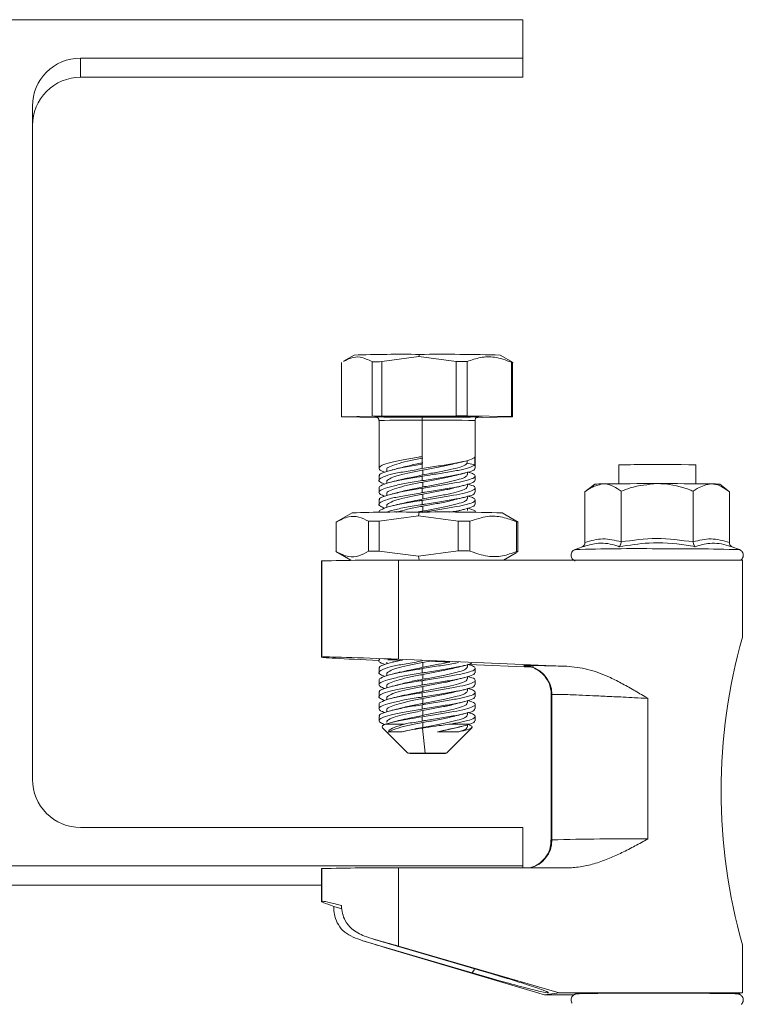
# Model space of a CAD drawing. Header units: millimetres. Extents: x -179 to 553, y -1624 to -101.
# Tile 7 of 8: x -97 to -22, y -203 to -101. Entities that reach past the tile are written whole.
import ezdxf

# ---------------------------------------------------------------- set-up
doc = ezdxf.new("R2010")
doc.units = ezdxf.units.MM

msp = doc.modelspace()

# ---------------------------------------------------------------- linework, layer by layer
at = {"color": 7, "linetype": 'Continuous', "lineweight": 15}
for p, q in [((-154.56, -100.57), (-44.56, -100.57)), ((-44.56, -100.57), (-44.56, -104.57)), ((-44.56, -104.57), (-90.56, -104.57)), ((-44.56, -106.56), (-44.56, -104.57)), ((-44.56, -106.56), (-90.56, -106.56)), ((-95.56, -109.57), (-95.56, -179.57)), ((-62.12, -135.45), (-63.22, -136.09)), ((-60.25, -141.78), (-60.25, -136.13)), ((-59.24, -136.13), (-55.37, -135.6)), ((-59.24, -136.13), (-59.24, -141.78)), ((-55.37, -135.6), (-51.49, -136.12)), ((-51.49, -141.77), (-51.49, -136.12)), ((-50.35, -136.12), (-50.35, -141.77)), ((-45.59, -136.22), (-46.93, -135.45)), ((-63.42, -136.21), (-63.42, -141.86)), ((-45.76, -141.84), (-45.76, -136.19)), ((-45.63, -136.2), (-45.63, -141.85)), ((-63.42, -141.86), (-60.25, -141.78)), ((-59.77, -141.92), (-63.29, -141.87)), ((-59.52, -142.25), (-59.52, -147.21)), ((-59.24, -141.78), (-51.49, -141.77)), ((-50.35, -141.77), (-45.76, -141.84)), ((-49.52, -147.21), (-49.52, -142.25)), ((-45.63, -141.85), (-48.8, -141.92)), ((-55.05, -146), (-55.05, -146.8)), ((-50.35, -146.7), (-50.35, -146.39)), ((-49.55, -146.05), (-49.55, -146.85)), ((-58.72, -147.36), (-58.72, -147.55)), ((-49.55, -146.85), (-50.35, -146.7)), ((-34.6, -146.87), (-34.6, -148.82)), ((-26.6, -148.82), (-26.6, -146.87)), ((-59.52, -148.01), (-59.52, -148.47)), ((-50.32, -147.86), (-50.32, -147.63)), ((-49.52, -148.47), (-49.52, -148.01)), ((-59.52, -149.27), (-59.52, -149.71)), ((-58.72, -148.62), (-58.72, -148.8)), ((-50.32, -149.12), (-50.32, -148.89)), ((-49.52, -149.71), (-49.52, -149.27)), ((-37.1, -148.87), (-38.11, -149.67)), ((-23.1, -149.67), (-24.1, -148.87)), ((-58.72, -149.86), (-58.72, -150.05)), ((-50.32, -150.36), (-50.32, -150.15)), ((-38.11, -154.93), (-38.11, -149.67)), ((-34.36, -154.87), (-34.36, -149.61)), ((-26.85, -154.87), (-26.85, -149.61)), ((-23.1, -154.93), (-23.1, -149.67)), ((-59.52, -150.51), (-59.52, -150.97)), ((-58.72, -151.12), (-58.72, -151.3)), ((-50.32, -151.62), (-50.32, -151.39)), ((-49.52, -150.97), (-49.52, -150.51)), ((-62.32, -151.85), (-63.77, -152.69)), ((-59.52, -151.77), (-59.52, -151.79)), ((-55.42, -152.17), (-59.52, -152.72)), ((-51.31, -152.72), (-55.42, -152.17)), ((-49.52, -151.79), (-49.52, -151.77)), ((-45.04, -152.82), (-46.73, -151.85)), ((-63.97, -152.81), (-63.97, -155.9)), ((-60.61, -155.83), (-60.61, -152.73)), ((-59.52, -152.72), (-59.52, -155.82)), ((-51.31, -155.81), (-51.31, -152.72)), ((-50.08, -152.72), (-50.08, -155.82)), ((-45.22, -155.88), (-45.22, -152.79)), ((-45.08, -152.8), (-45.08, -155.9)), ((-38.38, -155.39), (-39.14, -155.67)), ((-38.37, -155.4), (-38.5, -155.43)), ((-22.06, -155.67), (-22.83, -155.39)), ((-64.01, -155.88), (-62.44, -156.78)), ((-55.42, -156.36), (-59.52, -155.82)), ((-51.31, -155.81), (-55.42, -156.36)), ((-46.58, -156.77), (-45.28, -156.02)), ((-45.29, -155.99), (-45.08, -155.9)), ((-65.5, -156.84), (-65.52, -156.85)), ((-65.52, -156.85), (-65.52, -166.85)), ((-65.5, -156.84), (-65.48, -156.84)), ((-57.5, -156.77), (-21.74, -156.77)), ((-21.74, -156.77), (-21.74, -164.77)), ((-65.5, -166.84), (-65.48, -166.84)), ((-59.52, -167.1), (-59.52, -167.21)), ((-58.72, -167.36), (-58.72, -167.55)), ((-39.75, -167.81), (-57.5, -167.07)), ((-54.97, -167.41), (-54.23, -167.26)), ((-50.32, -167.86), (-50.32, -167.65)), ((-43.61, -167.9), (-50.22, -167.61)), ((-59.52, -168.01), (-59.52, -168.47)), ((-58.72, -168.62), (-58.72, -168.8)), ((-50.32, -169.12), (-50.32, -168.89)), ((-49.52, -168.47), (-49.52, -168.01)), ((-59.52, -169.27), (-59.52, -169.71)), ((-58.72, -169.86), (-58.72, -170.05)), ((-49.52, -169.71), (-49.52, -169.27)), ((-59.52, -170.51), (-59.52, -170.97)), ((-50.32, -170.36), (-50.32, -170.16)), ((-49.52, -170.97), (-49.52, -170.51)), ((-41.62, -170.75), (-41.62, -185.87)), ((-59.52, -171.77), (-59.52, -172.21)), ((-58.72, -171.12), (-58.72, -171.3)), ((-50.32, -171.62), (-50.32, -171.39)), ((-49.52, -172.21), (-49.52, -171.77)), ((-59.52, -173.01), (-59.52, -173.47)), ((-58.72, -172.36), (-58.72, -172.55)), ((-50.32, -172.86), (-50.32, -172.65)), ((-49.52, -173.47), (-49.52, -173.01)), ((-50.32, -174.12), (-50.32, -173.88)), ((-59.16, -174.22), (-56.52, -176.85)), ((-52.52, -176.85), (-49.88, -174.21)), ((-90.56, -184.57), (-44.56, -184.57)), ((-44.56, -184.57), (-44.56, -188.57)), ((-41.62, -185.87), (-41.59, -185.86)), ((-44.56, -188.57), (-154.56, -188.57)), ((-65.5, -188.84), (-65.52, -188.85)), ((-65.52, -188.85), (-65.52, -192.25)), ((-65.5, -188.84), (-65.48, -188.84)), ((-57.5, -188.77), (-39.89, -188.77)), ((-44.56, -188.77), (-44.56, -188.57)), ((-65.52, -190.56), (-154.56, -190.56)), ((-65.48, -192.24), (-65.5, -192.24)), ((-64.24, -192.77), (-63.39, -193.02)), ((-61.21, -196.35), (-49.83, -199.69)), ((-60.16, -196.15), (-48.62, -199.54)), ((-42.33, -201.95), (-58.82, -197.07)), ((-40.8, -201.77), (-57.5, -196.91)), ((-21.74, -196.77), (-21.74, -201.77)), ((-40.8, -201.77), (-42.33, -201.95)), ((-39.25, -201.96), (-42.33, -201.95)), ((-21.74, -201.77), (-40.8, -201.77)), ((-22.44, -201.85), (-21.74, -201.77))]:
    msp.add_line(p, q, dxfattribs=at)
at = {"color": 7, "linetype": 'Continuous', "lineweight": 0}
for p, q in [((-90.56, -104.57), (-90.56, -106.56)), ((-55.37, -135.6), (-55.32, -135.38)), ((-55.05, -142.2), (-55.05, -146)), ((-55.05, -147.25), (-55.05, -146.8)), ((-54.97, -147.91), (-54.97, -147.41)), ((-55.05, -148.5), (-55.05, -148.05)), ((-55.05, -149.75), (-55.05, -149.3)), ((-54.97, -148.66), (-54.97, -149.16)), ((-54.97, -150.41), (-54.97, -149.91)), ((-55.05, -150.55), (-55.05, -151)), ((-54.97, -151.16), (-54.97, -151.66)), ((-55.34, -151.77), (-55.42, -152.17)), ((-55.35, -156.77), (-55.42, -156.36)), ((-65.5, -166.84), (-65.5, -156.84)), ((-65.48, -156.84), (-65.48, -166.84)), ((-57.5, -167.07), (-57.5, -156.77)), ((-55.05, -167.25), (-55.05, -167.22)), ((-54.97, -167.91), (-54.97, -167.41)), ((-44.45, -167.74), (-44.41, -167.74)), ((-55.05, -168.05), (-55.05, -168.5)), ((-54.97, -168.66), (-54.97, -169.16)), ((-55.05, -169.75), (-55.05, -169.3)), ((-54.97, -170.41), (-54.97, -169.91)), ((-55.05, -170.55), (-55.05, -171)), ((-41.55, -170.74), (-41.59, -170.74)), ((-41.59, -185.86), (-41.59, -170.74)), ((-41.55, -170.74), (-41.55, -185.86)), ((-55.05, -172.25), (-55.05, -171.8)), ((-54.97, -171.16), (-54.97, -171.66)), ((-31.58, -185.77), (-31.58, -171.14)), ((-54.97, -172.91), (-54.97, -172.41)), ((-55.05, -173.05), (-55.05, -173.5)), ((-54.97, -173.66), (-54.97, -174.16)), ((-54.73, -176.83), (-55.01, -174.23)), ((-41.55, -185.86), (-41.59, -185.86)), ((-65.5, -192.24), (-65.5, -188.84)), ((-65.48, -188.84), (-65.48, -192.24)), ((-57.5, -196.91), (-57.5, -188.77)), ((-48.61, -199.54), (-59.99, -196.2)), ((-48.62, -199.54), (-48.61, -199.54))]:
    msp.add_line(p, q, dxfattribs=at)
at = {"color": 7, "linetype": 'Continuous', "lineweight": 15, "flags": 128}
for points in [[(-50.35, -136.12), (-50.49, -136.12), (-50.63, -136.12), (-50.77, -136.12), (-50.91, -136.12), (-51.05, -136.12), (-51.2, -136.12), (-51.34, -136.12), (-51.49, -136.12)], [(-60.25, -141.78), (-60.13, -141.78), (-60.01, -141.78), (-59.89, -141.78), (-59.76, -141.78), (-59.63, -141.78), (-59.51, -141.78), (-59.38, -141.78), (-59.24, -141.78)], [(-51.49, -141.77), (-51.34, -141.77), (-51.2, -141.77), (-51.05, -141.77), (-50.91, -141.77), (-50.77, -141.77), (-50.63, -141.77), (-50.49, -141.77), (-50.35, -141.77)], [(-26.6, -146.87), (-26.6, -146.87), (-26.78, -146.86), (-27.3, -146.85), (-28.11, -146.84)], [(-60.61, -152.73), (-60.48, -152.73), (-60.35, -152.73), (-60.22, -152.73), (-60.08, -152.73), (-59.95, -152.73), (-59.81, -152.73), (-59.67, -152.72), (-59.52, -152.72)], [(-51.31, -152.72), (-51.15, -152.72), (-51, -152.72), (-50.84, -152.72), (-50.69, -152.72), (-50.53, -152.72), (-50.38, -152.72), (-50.23, -152.72), (-50.08, -152.72)], [(-51.31, -155.81), (-51.15, -155.81), (-51, -155.81), (-50.84, -155.81), (-50.69, -155.81), (-50.53, -155.81), (-50.38, -155.81), (-50.23, -155.81), (-50.08, -155.82)], [(-54.31, -176.87), (-55.09, -176.87), (-55.78, -176.87), (-56.28, -176.86), (-56.51, -176.85), (-56.44, -176.84), (-56.08, -176.84), (-55.48, -176.83), (-54.73, -176.83)], [(-54.73, -176.83), (-53.96, -176.83), (-53.27, -176.83), (-52.77, -176.84), (-52.53, -176.85), (-52.61, -176.86), (-52.97, -176.86), (-53.57, -176.87), (-54.31, -176.87)]]:
    msp.add_lwpolyline(points, dxfattribs=at)
at = {"color": 7, "linetype": 'Continuous', "lineweight": 15}
for centre, radius, start, end in [((-90.56, -109.57), 5, 89.9988, 179.9984), ((-90.56, -111.56), 5, 89.9981, 179.999), ((-57.3, -266.16), 130.8, 89.1339, 92.1127), ((-56.15, -633.62), 497.5, 90.3559, 90.4718), ((-52.95, -342.99), 207.63, 88.3365, 90.6543), ((-45.79, -137.16), 0.969, 80.7253, 88.514), ((-63.26, -140.9), 0.971, 260.76, 268.5309), ((-52.2, 262.17), 404.1, 270.3974, 270.4822), ((-45.79, -142.8), 0.969, 80.7253, 88.514), ((-30.55, -315.64), 168.82, 89.1733, 91.3769), ((-36.32, -158.35), 9.51, 89.4558, 94.6993), ((-31.22, -531.77), 382.96, 89.9085, 90.7505), ((-29.99, -531.5), 382.69, 89.2492, 90.0921), ((-24.88, -158.36), 9.52, 85.304, 90.5517), ((-57.37, -286.15), 134.39, 89.1353, 92.1107), ((-52.91, -365.09), 213.33, 88.338, 90.6533), ((-45.24, -153.78), 0.995, 80.5161, 88.7254), ((-32.82, -370.6), 215.03, 89.4095, 91.6832), ((-28.36, -364.99), 209.41, 88.2764, 90.6139), ((-56.51, -644.57), 488.76, 90.353, 90.4807), ((-45.25, -156.91), 1.03, 80.6445, 88.597), ((-59.29, -396.71), 239.94, 89.5739, 91.478), ((-56.15, -351.69), 177.88, 90.231, 90.874), ((-52.73, -335.28), 161.47, 89.0693, 89.757), ((-56.88, -239.2), 64.59, 90.2226, 91.5098), ((-53.86, -408.69), 234.08, 89.3552, 89.8946), ((-90.56, -179.57), 5, 180.0012, 270.0016), ((-59.29, -429.03), 240.27, 89.5751, 91.4767), ((-29.61, -654.79), 453, 89.2047, 90.1254)]:
    msp.add_arc(centre, radius, start, end, dxfattribs=at)
at = {"color": 7, "linetype": 'Continuous', "lineweight": 0}
for centre, radius, start, end in [((-56.28, -234.19), 91.99, 89.2356, 92.0224), ((-56.07, -142.1), 1.02, 354.4842, 17.4126), ((-53.54, -281.94), 139.74, 88.3547, 90.6207), ((-44.58, -170.74), 3, 359.9208, 87.4621), ((-44.55, -170.73), 3, 359.9208, 87.4621), ((-44.58, -185.87), 3, 284.488, 0.0643), ((-44.54, -185.86), 3, 284.1254, 0.0641), ((-33.81, -485.59), 299.84, 89.5736, 91.4783), ((-50.92, -198.81), 1.4, 321.211, 341.5905)]:
    msp.add_arc(centre, radius, start, end, dxfattribs=at)
at = {"color": 7, "linetype": 'Continuous', "lineweight": 15}
for centre, major_axis, ratio, start_param, end_param in [((35.53, -180.77), (59.48, 0), 0.996654, 2.868306, 3.141593), ((-57.52, -167.18), (8, -0.33), 0.013315, 3.060929, 4.460291), ((-57.5, -167.18), (8, -0.33), 0.013315, 1.571349, 3.060929), ((-54.52, -167.31), (4.25, -0.18), 0.013315, 2.380445, 2.871308), ((-54.52, -167.31), (4.25, -0.18), 0.013315, 0.979443, 1.490133), ((35.53, -180.77), (59.48, 0), 0.996654, 3.141593, 3.414879), ((-57.52, -194.58), (8, -2.33), 0.030997, 3.069396, 3.724714), ((-57.5, -194.57), (8, -2.33), 0.030997, 2.414078, 3.069396), ((-57.52, -197.18), (8, -2.33), 0.030997, 4.242383, 4.558976), ((-57.5, -197.18), (8, -2.33), 0.030997, 1.579816, 1.896409)]:
    msp.add_ellipse(centre, major_axis=major_axis, ratio=ratio, start_param=start_param, end_param=end_param, dxfattribs=at)
for points, knots in [([(-63.21, -136.11), (-62.96, -135.97), (-62.39, -135.66), (-61.38, -135.58), (-60.66, -135.94), (-60.25, -136.13)], [0, 0, 0, 0, 0.2544065, 0.5865927, 1, 1, 1, 1]), ([(-50.35, -136.12), (-49.89, -135.96), (-48.96, -135.63), (-47.4, -135.59), (-46.35, -135.97), (-45.76, -136.19)], [0, 0, 0, 0, 0.303273, 0.613688, 1, 1, 1, 1]), ([(-59.76, -141.87), (-59.79, -141.86), (-59.83, -141.86), (-59.77, -141.88), (-59.72, -141.91), (-59.68, -141.93), (-59.65, -141.96), (-59.62, -141.99), (-59.59, -142.03), (-59.56, -142.08), (-59.53, -142.16), (-59.53, -142.22), (-59.52, -142.25)], [0, 0, 0, 0, 0.45586, 0.62373, 0.681624, 0.725983, 0.760498, 0.789721, 0.818217, 0.848984, 0.919996, 1, 1, 1, 1]), ([(-59.76, -141.86), (-59.65, -141.87), (-59.45, -141.88), (-58.73, -141.89), (-57.94, -141.89), (-57.01, -141.9), (-55.69, -141.91), (-54.64, -141.91), (-53.96, -141.91)], [0, 0, 0, 0, 0.196768, 0.332907, 0.471935, 0.610964, 0.747103, 1, 1, 1, 1]), ([(-53.96, -141.91), (-53.29, -141.9), (-52.26, -141.9), (-51.08, -141.89), (-50.29, -141.89), (-49.7, -141.88), (-49.22, -141.87), (-49.21, -141.86), (-49.21, -141.85)], [0, 0, 0, 0, 0.259851, 0.399735, 0.542586, 0.685437, 0.82532, 1, 1, 1, 1]), ([(-49.52, -142.25), (-49.52, -142.19), (-49.52, -142.11), (-49.48, -142.01), (-49.45, -141.97), (-49.43, -141.94), (-49.41, -141.93), (-49.39, -141.91), (-49.38, -141.9), (-49.35, -141.89), (-49.32, -141.88), (-49.22, -141.85), (-49.21, -141.86), (-49.21, -141.86)], [0, 0, 0, 0, 0.288583, 0.397601, 0.437829, 0.46791, 0.480123, 0.491788, 0.504513, 0.519828, 0.562214, 0.624753, 1, 1, 1, 1]), ([(-58.93, -147.61), (-59.06, -147.57), (-59.47, -147.44), (-59.6, -147.18), (-59.28, -146.9), (-58.38, -146.63), (-57.05, -146.33), (-55.85, -146.12), (-55.17, -146.02), (-55.05, -146)], [0, 0, 0, 0, 0.078926, 0.255339, 0.432578, 0.609195, 0.785633, 0.962852, 1, 1, 1, 1]), ([(-58.7, -147.36), (-58.71, -147.35), (-58.79, -147.24), (-58.47, -147.05), (-57.75, -146.78), (-56.6, -146.48), (-55.6, -146.27), (-55.05, -146.17), (-54.97, -146.16)], [0, 0, 0, 0, 0.0236243, 0.25863, 0.4924117, 0.7259118, 0.9608955, 1, 1, 1, 1]), ([(-55.05, -147.25), (-54.48, -147.16), (-53.33, -146.97), (-51.73, -146.73), (-50.47, -146.46), (-49.76, -146.22), (-49.61, -146.09), (-49.55, -146.05)], [0, 0, 0, 0, 0.217809, 0.435646, 0.652492, 0.869987, 1, 1, 1, 1]), ([(-55.05, -147.25), (-55.61, -147.35), (-56.73, -147.54), (-58.14, -147.8), (-59.14, -148.09), (-59.59, -148.4), (-59.53, -148.63), (-59.09, -148.8), (-58.91, -148.86)], [0, 0, 0, 0, 0.176425, 0.352872, 0.528516, 0.704685, 0.88099, 1, 1, 1, 1]), ([(-55.05, -146.8), (-55.61, -146.89), (-56.72, -147.06), (-58.14, -147.37), (-59.1, -147.65), (-59.56, -147.85), (-59.48, -147.98), (-59.46, -148.01)], [0, 0, 0, 0, 0.232061, 0.464078, 0.697738, 0.930436, 1, 1, 1, 1]), ([(-58.7, -148.62), (-58.71, -148.61), (-58.78, -148.51), (-58.46, -148.3), (-57.73, -148), (-56.57, -147.74), (-55.58, -147.53), (-55.04, -147.42), (-54.97, -147.41)], [0, 0, 0, 0, 0.0286058, 0.2620803, 0.4964564, 0.7311943, 0.9646778, 1, 1, 1, 1]), ([(-57.3, -147.16), (-57.44, -147.2), (-57.72, -147.28), (-58.01, -147.35), (-58.15, -147.39)], [0, 0, 0, 0, 0.495876, 1, 1, 1, 1]), ([(-57.3, -147.17), (-57.06, -147.11), (-56.47, -146.95), (-55.6, -146.77), (-55.05, -146.67), (-54.97, -146.66)], [0, 0, 0, 0, 0.359703, 0.908651, 1, 1, 1, 1]), ([(-49.55, -146.85), (-49.67, -146.93), (-49.9, -147.09), (-50.93, -147.37), (-52.33, -147.62), (-53.79, -147.84), (-54.7, -147.99), (-55.05, -148.05)], [0, 0, 0, 0, 0.216346, 0.432652, 0.650489, 0.86743, 1, 1, 1, 1]), ([(-55.05, -148.5), (-54.48, -148.42), (-53.34, -148.24), (-51.75, -147.96), (-50.49, -147.7), (-49.66, -147.47), (-49.58, -147.3), (-49.55, -147.21)], [0, 0, 0, 0, 0.20278, 0.405521, 0.609699, 0.813036, 1, 1, 1, 1]), ([(-54.97, -147.41), (-54.48, -147.31), (-53.52, -147.12), (-52.28, -146.91), (-51.72, -146.75), (-51.5, -146.69)], [0, 0, 0, 0, 0.373277, 0.746613, 1, 1, 1, 1]), ([(-50.35, -146.7), (-50.45, -146.78), (-50.64, -146.94), (-51.51, -147.23), (-52.7, -147.48), (-53.93, -147.7), (-54.68, -147.85), (-54.97, -147.91)], [0, 0, 0, 0, 0.217191, 0.434323, 0.65346, 0.871305, 1, 1, 1, 1]), ([(-51.49, -146.7), (-51.35, -146.66), (-51.07, -146.59), (-50.79, -146.52), (-50.65, -146.48)], [0, 0, 0, 0, 0.4963504, 1, 1, 1, 1]), ([(-59.5, -149.27), (-59.51, -149.26), (-59.6, -149.16), (-59.23, -148.95), (-58.38, -148.65), (-57.03, -148.39), (-55.83, -148.18), (-55.16, -148.07), (-55.05, -148.05)], [0, 0, 0, 0, 0.022426, 0.254932, 0.48804, 0.721471, 0.953985, 1, 1, 1, 1]), ([(-57.43, -148.44), (-57.56, -148.47), (-57.83, -148.54), (-58.12, -148.61), (-58.26, -148.65)], [0, 0, 0, 0, 0.495988, 1, 1, 1, 1]), ([(-54.97, -147.91), (-55.44, -148.01), (-56.38, -148.19), (-57.1, -148.37), (-57.46, -148.45)], [0, 0, 0, 0, 0.513556, 1, 1, 1, 1]), ([(-50.32, -147.61), (-50.21, -147.63), (-49.76, -147.75), (-49.47, -147.93), (-49.56, -148.2), (-50.26, -148.46), (-51.44, -148.7), (-52.98, -148.98), (-54.25, -149.18), (-54.93, -149.28), (-55.05, -149.3)], [0, 0, 0, 0, 0.049507, 0.20237, 0.35514, 0.508625, 0.661572, 0.814363, 0.967831, 1, 1, 1, 1]), ([(-54.97, -149.16), (-54.49, -149.07), (-53.52, -148.9), (-52.18, -148.61), (-51.12, -148.36), (-50.44, -148.12), (-50.38, -147.95), (-50.35, -147.86)], [0, 0, 0, 0, 0.20356, 0.407068, 0.612452, 0.816626, 1, 1, 1, 1]), ([(-54.97, -148.66), (-54.49, -148.57), (-53.53, -148.4), (-52.27, -148.13), (-51.68, -147.98), (-51.42, -147.92)], [0, 0, 0, 0, 0.360483, 0.720878, 1, 1, 1, 1]), ([(-51.42, -147.92), (-51.28, -147.89), (-51, -147.81), (-50.7, -147.74), (-50.56, -147.71)], [0, 0, 0, 0, 0.496528, 1, 1, 1, 1]), ([(-55.05, -148.5), (-55.61, -148.59), (-56.72, -148.76), (-58.13, -149.07), (-59.13, -149.35), (-59.58, -149.62), (-59.53, -149.9), (-59.1, -150.05), (-58.93, -150.11)], [0, 0, 0, 0, 0.176037, 0.35204, 0.52929, 0.70581, 0.882223, 1, 1, 1, 1]), ([(-55.05, -149.3), (-55.61, -149.39), (-56.72, -149.56), (-58.14, -149.87), (-59.1, -150.15), (-59.56, -150.35), (-59.48, -150.48), (-59.46, -150.51)], [0, 0, 0, 0, 0.232061, 0.464078, 0.69774, 0.930438, 1, 1, 1, 1]), ([(-58.7, -149.86), (-58.71, -149.85), (-58.79, -149.74), (-58.47, -149.55), (-57.75, -149.28), (-56.6, -148.98), (-55.6, -148.77), (-55.05, -148.67), (-54.97, -148.66)], [0, 0, 0, 0, 0.023624, 0.258632, 0.492413, 0.725912, 0.960896, 1, 1, 1, 1]), ([(-57.3, -149.67), (-57.06, -149.61), (-56.47, -149.45), (-55.6, -149.27), (-55.05, -149.17), (-54.97, -149.16)], [0, 0, 0, 0, 0.3596889, 0.9086494, 1, 1, 1, 1]), ([(-49.58, -148.47), (-49.59, -148.53), (-49.6, -148.66), (-50.29, -148.9), (-51.46, -149.18), (-53, -149.42), (-54.26, -149.62), (-54.94, -149.73), (-55.05, -149.75)], [0, 0, 0, 0, 0.145501, 0.348733, 0.552494, 0.756537, 0.959779, 1, 1, 1, 1]), ([(-55.05, -150.55), (-54.48, -150.46), (-53.33, -150.27), (-51.73, -150.03), (-50.47, -149.76), (-49.66, -149.48), (-49.44, -149.26), (-49.68, -149.03), (-50.16, -148.9), (-50.32, -148.85)], [0, 0, 0, 0, 0.153722, 0.307464, 0.460506, 0.614006, 0.767622, 0.920668, 1, 1, 1, 1]), ([(-50.37, -149.12), (-50.38, -149.18), (-50.39, -149.32), (-50.99, -149.56), (-51.99, -149.84), (-53.31, -150.08), (-54.35, -150.29), (-54.89, -150.4), (-54.97, -150.41)], [0, 0, 0, 0, 0.15088, 0.354966, 0.559839, 0.76503, 0.969123, 1, 1, 1, 1]), ([(-54.97, -149.91), (-54.48, -149.81), (-53.52, -149.62), (-52.26, -149.4), (-51.69, -149.25), (-51.46, -149.18)], [0, 0, 0, 0, 0.367583, 0.735225, 1, 1, 1, 1]), ([(-51.45, -149.19), (-51.31, -149.15), (-51.02, -149.08), (-50.73, -149), (-50.58, -148.96)], [0, 0, 0, 0, 0.495623, 1, 1, 1, 1]), ([(-36.23, -148.84), (-36.73, -148.95), (-37.37, -149.09), (-37.97, -149.56), (-38.11, -149.67)], [0, 0, 0, 0, 0.769012, 1, 1, 1, 1]), ([(-34.36, -149.61), (-34.62, -149.42), (-35.15, -149.04), (-35.79, -148.85), (-36.16, -148.84), (-36.23, -148.84)], [0, 0, 0, 0, 0.4347943, 0.8798493, 1, 1, 1, 1]), ([(-34.36, -149.61), (-34.04, -149.48), (-32.84, -149.02), (-31.55, -148.9), (-30.61, -148.81)], [0, 0, 0, 0, 0.263896, 1, 1, 1, 1]), ([(-30.61, -148.81), (-30.44, -148.81), (-29.25, -148.83), (-27.98, -149.16), (-26.94, -149.57), (-26.85, -149.61)], [0, 0, 0, 0, 0.127944, 0.927355, 1, 1, 1, 1]), ([(-24.97, -148.84), (-25.47, -148.93), (-26.11, -149.05), (-26.71, -149.5), (-26.85, -149.61)], [0, 0, 0, 0, 0.769006, 1, 1, 1, 1]), ([(-23.1, -149.67), (-23.36, -149.48), (-23.89, -149.08), (-24.53, -148.86), (-24.9, -148.84), (-24.97, -148.84)], [0, 0, 0, 0, 0.434797, 0.879849, 1, 1, 1, 1]), ([(-55.05, -149.75), (-55.61, -149.85), (-56.73, -150.04), (-58.14, -150.3), (-59.14, -150.59), (-59.59, -150.9), (-59.53, -151.13), (-59.09, -151.3), (-58.91, -151.36)], [0, 0, 0, 0, 0.176425, 0.352872, 0.528517, 0.704685, 0.88099, 1, 1, 1, 1]), ([(-58.7, -151.12), (-58.71, -151.11), (-58.78, -151.01), (-58.46, -150.8), (-57.73, -150.5), (-56.57, -150.24), (-55.58, -150.03), (-55.04, -149.92), (-54.97, -149.91)], [0, 0, 0, 0, 0.0286058, 0.2620804, 0.4964566, 0.7311945, 0.9646781, 1, 1, 1, 1]), ([(-57.3, -149.66), (-57.44, -149.7), (-57.72, -149.78), (-58.01, -149.85), (-58.15, -149.89)], [0, 0, 0, 0, 0.495882, 1, 1, 1, 1]), ([(-54.97, -150.41), (-55.45, -150.51), (-56.33, -150.68), (-57.02, -150.85), (-57.33, -150.92)], [0, 0, 0, 0, 0.542825, 1, 1, 1, 1]), ([(-49.58, -149.71), (-49.59, -149.78), (-49.6, -149.93), (-50.27, -150.16), (-51.44, -150.4), (-52.98, -150.68), (-54.25, -150.88), (-54.93, -150.98), (-55.05, -151)], [0, 0, 0, 0, 0.142397, 0.346518, 0.549922, 0.753119, 0.957218, 1, 1, 1, 1]), ([(-50.32, -150.11), (-50.21, -150.13), (-49.76, -150.25), (-49.47, -150.43), (-49.56, -150.7), (-50.26, -150.96), (-51.44, -151.2), (-52.98, -151.48), (-54.25, -151.68), (-54.93, -151.78), (-55.05, -151.8)], [0, 0, 0, 0, 0.049507, 0.20237, 0.35514, 0.508624, 0.661572, 0.814362, 0.967831, 1, 1, 1, 1]), ([(-54.97, -151.66), (-54.49, -151.57), (-53.52, -151.4), (-52.18, -151.11), (-51.12, -150.86), (-50.44, -150.62), (-50.38, -150.45), (-50.35, -150.36)], [0, 0, 0, 0, 0.2035591, 0.4070682, 0.6124527, 0.8166276, 1, 1, 1, 1]), ([(-54.97, -151.16), (-54.49, -151.07), (-53.53, -150.9), (-52.28, -150.64), (-51.7, -150.49), (-51.45, -150.43)], [0, 0, 0, 0, 0.364077, 0.728062, 1, 1, 1, 1]), ([(-51.45, -150.43), (-51.31, -150.39), (-51.02, -150.32), (-50.72, -150.25), (-50.57, -150.21)], [0, 0, 0, 0, 0.4963145, 1, 1, 1, 1]), ([(-59.5, -151.77), (-59.51, -151.76), (-59.6, -151.66), (-59.23, -151.45), (-58.38, -151.15), (-57.03, -150.89), (-55.83, -150.68), (-55.16, -150.57), (-55.05, -150.55)], [0, 0, 0, 0, 0.0224245, 0.2549306, 0.4880381, 0.7214695, 0.953985, 1, 1, 1, 1]), ([(-55.05, -151), (-55.61, -151.09), (-56.72, -151.26), (-58.07, -151.55), (-58.6, -151.71), (-58.84, -151.79)], [0, 0, 0, 0, 0.356728, 0.713388, 1, 1, 1, 1]), ([(-57.32, -150.91), (-57.45, -150.95), (-57.73, -151.02), (-58.01, -151.09), (-58.16, -151.12)], [0, 0, 0, 0, 0.495546, 1, 1, 1, 1]), ([(-57.7, -151.78), (-57.69, -151.78), (-57.44, -151.68), (-56.57, -151.48), (-55.6, -151.27), (-55.05, -151.17), (-54.97, -151.16)], [0, 0, 0, 0, 0.015851, 0.468576, 0.924181, 1, 1, 1, 1]), ([(-49.58, -150.97), (-49.59, -151.03), (-49.6, -151.16), (-50.3, -151.4), (-51.2, -151.63), (-51.94, -151.74), (-52.16, -151.78)], [0, 0, 0, 0, 0.2277621, 0.5459026, 0.864865, 1, 1, 1, 1]), ([(-51.52, -151.71), (-51.38, -151.67), (-51.11, -151.6), (-50.82, -151.52), (-50.67, -151.49)], [0, 0, 0, 0, 0.496017, 1, 1, 1, 1]), ([(-49.55, -151.77), (-49.54, -151.76), (-49.45, -151.68), (-49.69, -151.53), (-50.16, -151.4), (-50.32, -151.35)], [0, 0, 0, 0, 0.059734, 0.679003, 1, 1, 1, 1]), ([(-60.61, -152.73), (-60.95, -152.56), (-61.63, -152.21), (-62.77, -152.17), (-63.54, -152.58), (-63.97, -152.81)], [0, 0, 0, 0, 0.30414, 0.615453, 1, 1, 1, 1]), ([(-55.56, -151.77), (-55.44, -151.75), (-55.25, -151.71), (-55.05, -151.67), (-54.97, -151.66)], [0, 0, 0, 0, 0.611384, 1, 1, 1, 1]), ([(-45.22, -152.79), (-45.71, -152.6), (-46.69, -152.23), (-48.34, -152.13), (-49.46, -152.51), (-50.08, -152.72)], [0, 0, 0, 0, 0.30414, 0.615452, 1, 1, 1, 1]), ([(-38.11, -154.93), (-38.11, -154.99), (-38.13, -155.09), (-38.21, -155.24), (-38.33, -155.36), (-38.44, -155.41), (-38.5, -155.43), (-38.5, -155.43)], [0, 0, 0, 0, 0.236194, 0.471377, 0.732411, 0.993168, 1, 1, 1, 1]), ([(-34.36, -154.87), (-34.36, -154.92), (-34.37, -155.03), (-34.41, -155.17), (-34.47, -155.29), (-34.52, -155.35), (-34.55, -155.37), (-34.55, -155.37)], [0, 0, 0, 0, 0.236198, 0.471388, 0.732425, 0.993148, 1, 1, 1, 1]), ([(-26.85, -154.87), (-26.85, -154.92), (-26.84, -155.03), (-26.8, -155.17), (-26.74, -155.29), (-26.69, -155.35), (-26.66, -155.37), (-26.66, -155.37)], [0, 0, 0, 0, 0.236129, 0.47134, 0.732397, 0.993152, 1, 1, 1, 1]), ([(-22.71, -155.43), (-22.87, -155.38), (-23.67, -155.09), (-25.02, -154.88), (-26.15, -155.22), (-26.66, -155.37)], [0, 0, 0, 0, 0.120965, 0.606825, 1, 1, 1, 1]), ([(-22.71, -155.43), (-22.71, -155.43), (-22.77, -155.41), (-22.87, -155.36), (-22.99, -155.24), (-23.08, -155.09), (-23.09, -154.99), (-23.1, -154.93)], [0, 0, 0, 0, 0.006832, 0.267597, 0.528621, 0.763808, 1, 1, 1, 1]), ([(-60.61, -155.83), (-60.95, -156.01), (-61.63, -156.39), (-62.77, -156.49), (-63.54, -156.11), (-63.97, -155.9)], [0, 0, 0, 0, 0.304142, 0.615452, 1, 1, 1, 1]), ([(-45.22, -155.88), (-45.71, -156.05), (-46.69, -156.4), (-48.34, -156.45), (-49.46, -156.04), (-50.08, -155.82)], [0, 0, 0, 0, 0.30414, 0.615453, 1, 1, 1, 1]), ([(-39.07, -155.65), (-39.08, -155.65), (-39.12, -155.66), (-39.22, -155.7), (-39.35, -155.78), (-39.48, -155.93), (-39.56, -156.14), (-39.56, -156.36), (-39.49, -156.55), (-39.38, -156.69), (-39.27, -156.78), (-39.18, -156.82), (-39.14, -156.84), (-39.13, -156.84)], [0, 0, 0, 0, 0.074538, 0.147558, 0.239341, 0.349421, 0.472251, 0.599, 0.715841, 0.81091, 0.892282, 0.960774, 1, 1, 1, 1]), ([(-21.92, -156.75), (-21.89, -156.73), (-21.81, -156.68), (-21.71, -156.54), (-21.64, -156.33), (-21.66, -156.11), (-21.74, -155.92), (-21.84, -155.8), (-21.95, -155.72), (-22.05, -155.67), (-22.11, -155.65), (-22.16, -155.64), (-22.18, -155.64), (-22.19, -155.64)], [0, 0, 0, 0, 0.055556, 0.171685, 0.300067, 0.430917, 0.546949, 0.642463, 0.724382, 0.792834, 0.852268, 0.923248, 1, 1, 1, 1]), ([(-59.45, -167.1), (-59.47, -167.11), (-59.64, -167.21), (-59.51, -167.4), (-59.1, -167.55), (-58.93, -167.61)], [0, 0, 0, 0, 0.0568701, 0.6224212, 1, 1, 1, 1]), ([(-55.05, -167.25), (-55.61, -167.35), (-56.73, -167.54), (-58.14, -167.8), (-59.14, -168.09), (-59.59, -168.4), (-59.53, -168.63), (-59.09, -168.8), (-58.91, -168.86)], [0, 0, 0, 0, 0.176425, 0.352872, 0.528516, 0.704687, 0.880989, 1, 1, 1, 1]), ([(-57.1, -167.16), (-57.44, -167.23), (-58.26, -167.39), (-59.09, -167.65), (-59.56, -167.85), (-59.48, -167.98), (-59.46, -168.01)], [0, 0, 0, 0, 0.2311844, 0.5663852, 0.9002062, 1, 1, 1, 1]), ([(-58.7, -168.62), (-58.71, -168.61), (-58.78, -168.51), (-58.46, -168.3), (-57.73, -167.99), (-56.57, -167.74), (-55.58, -167.53), (-55.04, -167.42), (-54.97, -167.41)], [0, 0, 0, 0, 0.028605, 0.262078, 0.496455, 0.731193, 0.964678, 1, 1, 1, 1]), ([(-57.3, -167.16), (-57.44, -167.2), (-57.72, -167.28), (-58.01, -167.35), (-58.15, -167.38)], [0, 0, 0, 0, 0.49587, 1, 1, 1, 1]), ([(-55.05, -168.05), (-54.48, -167.96), (-53.35, -167.76), (-52, -167.58), (-51.44, -167.45), (-51.27, -167.41)], [0, 0, 0, 0, 0.414243, 0.82854, 1, 1, 1, 1]), ([(-49.88, -167.48), (-50.01, -167.54), (-50.34, -167.68), (-51.46, -167.9), (-52.97, -168.18), (-54.25, -168.38), (-54.93, -168.48), (-55.05, -168.5)], [0, 0, 0, 0, 0.176842, 0.433061, 0.689017, 0.94611, 1, 1, 1, 1]), ([(-50.32, -167.6), (-50.21, -167.63), (-49.76, -167.75), (-49.47, -167.93), (-49.56, -168.2), (-50.26, -168.46), (-51.44, -168.7), (-52.98, -168.98), (-54.25, -169.18), (-54.93, -169.28), (-55.05, -169.3)], [0, 0, 0, 0, 0.049506, 0.20237, 0.35514, 0.508625, 0.661572, 0.814362, 0.967831, 1, 1, 1, 1]), ([(-52.16, -167.36), (-52.54, -167.44), (-53.33, -167.59), (-54.35, -167.79), (-54.89, -167.89), (-54.97, -167.91)], [0, 0, 0, 0, 0.442391, 0.926725, 1, 1, 1, 1]), ([(-54.97, -169.16), (-54.49, -169.07), (-53.52, -168.9), (-52.18, -168.61), (-51.12, -168.36), (-50.44, -168.12), (-50.38, -167.94), (-50.35, -167.86)], [0, 0, 0, 0, 0.203559, 0.407068, 0.612453, 0.816629, 1, 1, 1, 1]), ([(-51.46, -167.93), (-51.32, -167.9), (-51.04, -167.82), (-50.74, -167.75), (-50.59, -167.71)], [0, 0, 0, 0, 0.49639, 1, 1, 1, 1]), ([(-31.58, -171.14), (-32.01, -170.88), (-32.88, -170.36), (-34.17, -169.63), (-35.7, -168.85), (-37.53, -168.1), (-39.01, -167.91), (-39.75, -167.81)], [0, 0, 0, 0, 0.169728, 0.339353, 0.499548, 0.750102, 1, 1, 1, 1]), ([(-59.5, -169.27), (-59.51, -169.26), (-59.6, -169.16), (-59.23, -168.95), (-58.38, -168.65), (-57.03, -168.39), (-55.83, -168.18), (-55.16, -168.07), (-55.05, -168.05)], [0, 0, 0, 0, 0.022428, 0.254932, 0.488038, 0.721469, 0.953984, 1, 1, 1, 1]), ([(-55.05, -168.5), (-55.61, -168.59), (-56.72, -168.76), (-58.13, -169.07), (-59.13, -169.35), (-59.58, -169.62), (-59.53, -169.89), (-59.1, -170.05), (-58.93, -170.11)], [0, 0, 0, 0, 0.176036, 0.352041, 0.52929, 0.705811, 0.882221, 1, 1, 1, 1]), ([(-58.7, -169.86), (-58.71, -169.85), (-58.79, -169.74), (-58.47, -169.54), (-57.75, -169.28), (-56.6, -168.98), (-55.6, -168.77), (-55.05, -168.67), (-54.97, -168.66)], [0, 0, 0, 0, 0.023622, 0.258629, 0.492411, 0.725913, 0.960895, 1, 1, 1, 1]), ([(-57.32, -168.41), (-57.45, -168.44), (-57.71, -168.51), (-57.99, -168.58), (-58.12, -168.61)], [0, 0, 0, 0, 0.49644, 1, 1, 1, 1]), ([(-54.97, -167.91), (-55.45, -168.01), (-56.33, -168.18), (-57.02, -168.35), (-57.33, -168.42)], [0, 0, 0, 0, 0.5433326, 1, 1, 1, 1]), ([(-49.58, -168.47), (-49.59, -168.53), (-49.6, -168.66), (-50.29, -168.9), (-51.46, -169.18), (-53, -169.42), (-54.26, -169.62), (-54.94, -169.73), (-55.05, -169.75)], [0, 0, 0, 0, 0.145501, 0.348735, 0.552493, 0.756537, 0.959778, 1, 1, 1, 1]), ([(-55.05, -170.55), (-54.48, -170.46), (-53.33, -170.26), (-51.73, -170.03), (-50.47, -169.75), (-49.66, -169.48), (-49.44, -169.26), (-49.68, -169.03), (-50.16, -168.9), (-50.32, -168.85)], [0, 0, 0, 0, 0.153722, 0.307464, 0.460505, 0.614005, 0.767623, 0.920669, 1, 1, 1, 1]), ([(-54.97, -168.66), (-54.49, -168.57), (-53.53, -168.4), (-52.28, -168.14), (-51.71, -167.99), (-51.47, -167.93)], [0, 0, 0, 0, 0.36625, 0.732402, 1, 1, 1, 1]), ([(-43.35, -168.02), (-43.34, -168.02), (-43.31, -168.05), (-43.11, -168.15), (-42.82, -168.34), (-42.61, -168.52), (-42.39, -168.72), (-42.13, -169.04), (-41.85, -169.51), (-41.65, -170.13), (-41.63, -170.54), (-41.62, -170.75)], [0, 0, 0, 0, 0.048028, 0.265879, 0.352974, 0.42944, 0.500192, 0.569158, 0.709351, 0.855122, 1, 1, 1, 1]), ([(-55.05, -169.75), (-55.61, -169.85), (-56.73, -170.04), (-58.14, -170.3), (-59.14, -170.59), (-59.59, -170.9), (-59.53, -171.13), (-59.09, -171.3), (-58.91, -171.36)], [0, 0, 0, 0, 0.176425, 0.352871, 0.528515, 0.704685, 0.880989, 1, 1, 1, 1]), ([(-55.05, -169.3), (-55.61, -169.39), (-56.72, -169.56), (-58.14, -169.87), (-59.1, -170.15), (-59.56, -170.35), (-59.48, -170.48), (-59.46, -170.51)], [0, 0, 0, 0, 0.232061, 0.464079, 0.697739, 0.930438, 1, 1, 1, 1]), ([(-58.7, -171.12), (-58.71, -171.11), (-58.78, -171.01), (-58.46, -170.8), (-57.73, -170.49), (-56.57, -170.24), (-55.58, -170.03), (-55.04, -169.92), (-54.97, -169.91)], [0, 0, 0, 0, 0.028608, 0.26208, 0.496455, 0.731193, 0.964676, 1, 1, 1, 1]), ([(-57.3, -169.66), (-57.44, -169.7), (-57.71, -169.77), (-58, -169.85), (-58.15, -169.88)], [0, 0, 0, 0, 0.495907, 1, 1, 1, 1]), ([(-57.29, -169.67), (-57.06, -169.61), (-56.47, -169.44), (-55.6, -169.27), (-55.05, -169.17), (-54.97, -169.16)], [0, 0, 0, 0, 0.358733, 0.908508, 1, 1, 1, 1]), ([(-49.58, -169.71), (-49.59, -169.78), (-49.6, -169.93), (-50.27, -170.16), (-51.44, -170.4), (-52.98, -170.68), (-54.25, -170.88), (-54.93, -170.98), (-55.05, -171)], [0, 0, 0, 0, 0.142396, 0.346517, 0.549922, 0.753119, 0.957218, 1, 1, 1, 1]), ([(-50.37, -169.12), (-50.38, -169.18), (-50.39, -169.32), (-50.99, -169.56), (-51.99, -169.84), (-53.31, -170.08), (-54.35, -170.29), (-54.89, -170.39), (-54.97, -170.41)], [0, 0, 0, 0, 0.150879, 0.354965, 0.559838, 0.765028, 0.969123, 1, 1, 1, 1]), ([(-54.97, -169.91), (-54.48, -169.81), (-53.52, -169.62), (-52.28, -169.41), (-51.73, -169.25), (-51.5, -169.19)], [0, 0, 0, 0, 0.373532, 0.747128, 1, 1, 1, 1]), ([(-51.49, -169.2), (-51.35, -169.16), (-51.08, -169.09), (-50.79, -169.02), (-50.65, -168.98)], [0, 0, 0, 0, 0.496406, 1, 1, 1, 1]), ([(-59.5, -171.77), (-59.51, -171.76), (-59.6, -171.66), (-59.23, -171.45), (-58.38, -171.15), (-57.03, -170.89), (-55.83, -170.68), (-55.16, -170.57), (-55.05, -170.55)], [0, 0, 0, 0, 0.0224277, 0.2549318, 0.4880386, 0.7214694, 0.9539835, 1, 1, 1, 1]), ([(-57.45, -170.94), (-57.57, -170.98), (-57.83, -171.04), (-58.11, -171.11), (-58.24, -171.14)], [0, 0, 0, 0, 0.496932, 1, 1, 1, 1]), ([(-54.97, -170.41), (-55.44, -170.51), (-56.38, -170.69), (-57.12, -170.87), (-57.48, -170.95)], [0, 0, 0, 0, 0.50944, 1, 1, 1, 1]), ([(-50.32, -170.1), (-50.21, -170.13), (-49.76, -170.25), (-49.47, -170.43), (-49.56, -170.7), (-50.26, -170.96), (-51.44, -171.2), (-52.98, -171.48), (-54.25, -171.68), (-54.93, -171.78), (-55.05, -171.8)], [0, 0, 0, 0, 0.049507, 0.202371, 0.35514, 0.508625, 0.661572, 0.814362, 0.967831, 1, 1, 1, 1]), ([(-49.58, -170.97), (-49.59, -171.03), (-49.6, -171.16), (-50.29, -171.4), (-51.46, -171.68), (-53, -171.92), (-54.26, -172.12), (-54.94, -172.23), (-55.05, -172.25)], [0, 0, 0, 0, 0.145501, 0.348733, 0.552493, 0.756537, 0.959778, 1, 1, 1, 1]), ([(-54.97, -171.66), (-54.49, -171.57), (-53.52, -171.4), (-52.18, -171.11), (-51.12, -170.86), (-50.44, -170.62), (-50.38, -170.44), (-50.35, -170.36)], [0, 0, 0, 0, 0.203559, 0.407067, 0.612451, 0.816627, 1, 1, 1, 1]), ([(-54.97, -171.16), (-54.49, -171.07), (-53.53, -170.9), (-52.22, -170.62), (-51.6, -170.46), (-51.31, -170.39)], [0, 0, 0, 0, 0.346887, 0.693682, 1, 1, 1, 1]), ([(-51.33, -170.4), (-51.18, -170.36), (-50.89, -170.29), (-50.6, -170.22), (-50.45, -170.18)], [0, 0, 0, 0, 0.4964152, 1, 1, 1, 1]), ([(-55.05, -171), (-55.61, -171.09), (-56.72, -171.26), (-58.13, -171.57), (-59.13, -171.84), (-59.58, -172.12), (-59.53, -172.39), (-59.1, -172.55), (-58.93, -172.61)], [0, 0, 0, 0, 0.176036, 0.35204, 0.52929, 0.70581, 0.882223, 1, 1, 1, 1]), ([(-55.05, -171.8), (-55.61, -171.89), (-56.72, -172.06), (-58.14, -172.37), (-59.1, -172.65), (-59.56, -172.85), (-59.48, -172.98), (-59.46, -173.01)], [0, 0, 0, 0, 0.2320615, 0.4640789, 0.6977409, 0.9304395, 1, 1, 1, 1]), ([(-58.7, -172.36), (-58.71, -172.35), (-58.79, -172.24), (-58.47, -172.04), (-57.75, -171.78), (-56.6, -171.48), (-55.6, -171.27), (-55.05, -171.17), (-54.97, -171.16)], [0, 0, 0, 0, 0.023622, 0.25863, 0.492412, 0.725914, 0.960896, 1, 1, 1, 1]), ([(-57.3, -172.17), (-57.06, -172.11), (-56.47, -171.94), (-55.6, -171.77), (-55.05, -171.67), (-54.97, -171.66)], [0, 0, 0, 0, 0.359723, 0.90865, 1, 1, 1, 1]), ([(-55.05, -173.05), (-54.48, -172.96), (-53.33, -172.76), (-51.73, -172.53), (-50.47, -172.25), (-49.66, -171.98), (-49.44, -171.76), (-49.68, -171.53), (-50.16, -171.4), (-50.32, -171.35)], [0, 0, 0, 0, 0.153722, 0.307463, 0.460505, 0.614005, 0.767622, 0.920669, 1, 1, 1, 1]), ([(-50.37, -171.62), (-50.38, -171.68), (-50.39, -171.82), (-50.99, -172.06), (-51.99, -172.34), (-53.31, -172.58), (-54.35, -172.79), (-54.89, -172.89), (-54.97, -172.91)], [0, 0, 0, 0, 0.15088, 0.354966, 0.559839, 0.765029, 0.969123, 1, 1, 1, 1]), ([(-54.97, -172.41), (-54.49, -172.31), (-53.52, -172.12), (-52.3, -171.91), (-51.75, -171.76), (-51.54, -171.7)], [0, 0, 0, 0, 0.379208, 0.758481, 1, 1, 1, 1]), ([(-51.53, -171.71), (-51.39, -171.67), (-51.09, -171.59), (-50.78, -171.51), (-50.63, -171.48)], [0, 0, 0, 0, 0.494567, 1, 1, 1, 1]), ([(-55.05, -172.25), (-55.61, -172.35), (-56.73, -172.54), (-58.14, -172.8), (-59.14, -173.09), (-59.59, -173.4), (-59.5, -173.63), (-59.1, -173.8), (-58.94, -173.87)], [0, 0, 0, 0, 0.175134, 0.350289, 0.524649, 0.699528, 0.874542, 1, 1, 1, 1]), ([(-58.69, -173.62), (-58.7, -173.6), (-58.77, -173.5), (-58.43, -173.28), (-57.67, -172.98), (-56.46, -172.71), (-55.48, -172.51), (-54.97, -172.41)], [0, 0, 0, 0, 0.0431053, 0.2766715, 0.5112593, 0.7460141, 1, 1, 1, 1]), ([(-57.3, -172.16), (-57.44, -172.2), (-57.72, -172.28), (-58.01, -172.35), (-58.15, -172.38)], [0, 0, 0, 0, 0.4958844, 1, 1, 1, 1]), ([(-54.97, -172.91), (-55.44, -173.01), (-56.36, -173.19), (-57.08, -173.36), (-57.42, -173.44)], [0, 0, 0, 0, 0.521637, 1, 1, 1, 1]), ([(-49.58, -172.21), (-49.59, -172.28), (-49.6, -172.43), (-50.27, -172.66), (-51.44, -172.9), (-52.98, -173.18), (-54.25, -173.38), (-54.93, -173.48), (-55.05, -173.5)], [0, 0, 0, 0, 0.142396, 0.346518, 0.549922, 0.753119, 0.957218, 1, 1, 1, 1]), ([(-54.97, -174.16), (-54.49, -174.07), (-53.52, -173.9), (-52.18, -173.61), (-51.12, -173.36), (-50.44, -173.12), (-50.38, -172.94), (-50.35, -172.86)], [0, 0, 0, 0, 0.203559, 0.407068, 0.612453, 0.816627, 1, 1, 1, 1]), ([(-54.97, -173.66), (-54.49, -173.57), (-53.53, -173.4), (-52.28, -173.13), (-51.7, -172.99), (-51.46, -172.93)], [0, 0, 0, 0, 0.3645569, 0.7290186, 1, 1, 1, 1]), ([(-50.32, -172.6), (-50.21, -172.63), (-49.76, -172.74), (-49.47, -172.93), (-49.56, -173.2), (-50.26, -173.46), (-51.2, -173.65), (-51.86, -173.77), (-52.05, -173.81)], [0, 0, 0, 0, 0.068727, 0.280938, 0.493016, 0.706088, 0.918414, 1, 1, 1, 1]), ([(-51.45, -172.93), (-51.31, -172.89), (-51.03, -172.82), (-50.73, -172.75), (-50.58, -172.71)], [0, 0, 0, 0, 0.4964554, 1, 1, 1, 1]), ([(-59.15, -174.21), (-59.19, -174.14), (-59.26, -174.01), (-58.99, -173.88), (-58.87, -173.83)], [0, 0, 0, 0, 0.539618, 1, 1, 1, 1]), ([(-58.87, -173.83), (-58.54, -173.73), (-57.87, -173.53), (-56.47, -173.3), (-55.48, -173.13), (-55.05, -173.05)], [0, 0, 0, 0, 0.360859, 0.721745, 1, 1, 1, 1]), ([(-58.58, -174.64), (-58.41, -174.55), (-58.07, -174.37), (-57.02, -174.08), (-55.93, -173.83), (-55.21, -173.7), (-54.97, -173.66)], [0, 0, 0, 0, 0.284076, 0.568118, 0.853918, 1, 1, 1, 1]), ([(-56.87, -173.81), (-57.26, -173.92), (-58.03, -174.16), (-58.5, -174.43), (-58.56, -174.6), (-58.58, -174.64)], [0, 0, 0, 0, 0.425803, 0.85162, 1, 1, 1, 1]), ([(-57.39, -173.43), (-57.53, -173.46), (-57.81, -173.54), (-58.09, -173.61), (-58.24, -173.64)], [0, 0, 0, 0, 0.4955987, 1, 1, 1, 1]), ([(-55.05, -173.5), (-55.61, -173.59), (-56.24, -173.69), (-56.81, -173.79), (-56.87, -173.81)], [0, 0, 0, 0, 0.887206, 1, 1, 1, 1]), ([(-52.05, -173.81), (-52.58, -173.88), (-53.56, -174.02), (-54.56, -174.16), (-55.01, -174.23)], [0, 0, 0, 0, 0.551493, 1, 1, 1, 1]), ([(-50.11, -173.83), (-50.5, -173.94), (-51.28, -174.15), (-52.52, -174.41), (-53.24, -174.57), (-53.43, -174.61)], [0, 0, 0, 0, 0.425803, 0.851624, 1, 1, 1, 1]), ([(-51.23, -174.62), (-50.91, -174.55), (-50.26, -174.4), (-49.83, -174.22), (-49.79, -174.04), (-50.06, -173.93), (-50.18, -173.87)], [0, 0, 0, 0, 0.258964, 0.517858, 0.785464, 1, 1, 1, 1]), ([(-49.58, -173.47), (-49.58, -173.53), (-49.59, -173.64), (-49.93, -173.76), (-50.11, -173.83)], [0, 0, 0, 0, 0.498745, 1, 1, 1, 1]), ([(-57.13, -174.62), (-56.72, -174.52), (-56.06, -174.36), (-55.27, -174.21), (-54.97, -174.16)], [0, 0, 0, 0, 0.610222, 1, 1, 1, 1]), ([(-55.01, -174.23), (-55.46, -174.29), (-56.27, -174.41), (-56.87, -174.56), (-57.13, -174.62)], [0, 0, 0, 0, 0.570097, 1, 1, 1, 1]), ([(-53.43, -174.61), (-52.97, -174.53), (-52.24, -174.4), (-51.72, -174.25), (-51.53, -174.2)], [0, 0, 0, 0, 0.628399, 1, 1, 1, 1]), ([(-51.52, -174.21), (-51.37, -174.17), (-51.18, -174.12), (-50.98, -174.07), (-50.93, -174.05)], [0, 0, 0, 0, 0.769521, 1, 1, 1, 1]), ([(-50.37, -174.12), (-50.38, -174.18), (-50.39, -174.32), (-50.82, -174.49), (-51.17, -174.6), (-51.23, -174.62)], [0, 0, 0, 0, 0.377793, 0.888816, 1, 1, 1, 1]), ([(-41.65, -185.86), (-41.65, -186.12), (-41.67, -186.7), (-42.07, -187.54), (-42.69, -188.23), (-43.32, -188.6), (-43.73, -188.74), (-43.84, -188.77), (-43.84, -188.77)], [0, 0, 0, 0, 0.192915, 0.437621, 0.682555, 0.879304, 0.997255, 1, 1, 1, 1]), ([(-39.89, -188.77), (-39.4, -188.74), (-38.43, -188.68), (-36.98, -188.31), (-35.59, -187.8), (-34.23, -187.18), (-32.91, -186.49), (-32.02, -186.01), (-31.58, -185.77)], [0, 0, 0, 0, 0.162324, 0.328909, 0.500699, 0.660275, 0.830299, 1, 1, 1, 1]), ([(-61.21, -196.35), (-61.89, -196.1), (-62.91, -195.74), (-63.76, -194.76), (-64.12, -193.89), (-64.23, -193.21), (-64.24, -192.85), (-64.24, -192.77)], [0, 0, 0, 0, 0.425085, 0.639288, 0.817568, 0.958705, 1, 1, 1, 1]), ([(-63.43, -192.67), (-63.41, -192.95), (-63.36, -193.52), (-63.01, -194.38), (-62.3, -195.25), (-61.22, -195.83), (-60.35, -196.09), (-59.99, -196.2)], [0, 0, 0, 0, 0.144952, 0.289021, 0.5011997, 0.7995304, 1, 1, 1, 1]), ([(-30.61, -201.79), (-30.89, -201.79), (-31.71, -201.79), (-33.06, -201.79), (-34.57, -201.79), (-35.93, -201.8), (-37.08, -201.82), (-38, -201.83), (-38.64, -201.84), (-38.89, -201.86), (-39.01, -201.87), (-39.11, -201.89), (-39.22, -201.93), (-39.35, -202.02), (-39.48, -202.17), (-39.56, -202.37), (-39.55, -202.59), (-39.51, -202.75), (-39.46, -202.82), (-39.45, -202.83)], [0, 0, 0, 0, 0.060417, 0.175735, 0.291193, 0.406671, 0.522194, 0.637814, 0.7537, 0.870726, 0.902874, 0.914784, 0.92413, 0.935876, 0.949965, 0.965685, 0.981907, 0.996861, 1, 1, 1, 1]), ([(-21.87, -202.95), (-21.86, -202.95), (-21.8, -202.9), (-21.71, -202.77), (-21.64, -202.57), (-21.66, -202.34), (-21.74, -202.16), (-21.84, -202.03), (-21.95, -201.95), (-22.05, -201.91), (-22.12, -201.89), (-22.17, -201.87), (-22.24, -201.86), (-22.37, -201.85), (-22.65, -201.84), (-23.14, -201.83), (-23.34, -201.83)], [0, 0, 0, 0, 0.006463, 0.043973, 0.085452, 0.127707, 0.165187, 0.196039, 0.2225, 0.24461, 0.263808, 0.286736, 0.326813, 0.436502, 0.765194, 1, 1, 1, 1])]:
    msp.add_open_spline(points, degree=3, knots=knots, dxfattribs=at)
at = {"color": 7, "linetype": 'Continuous', "lineweight": 0}
for points, knots in [([(-55.09, -141.8), (-55.76, -141.8), (-56.79, -141.8), (-57.97, -141.81), (-58.75, -141.82), (-59.36, -141.83), (-59.86, -141.84), (-60.08, -141.85), (-59.81, -141.86), (-59.76, -141.86)], [0, 0, 0, 0, 0.227373, 0.349772, 0.474768, 0.599764, 0.722163, 0.949536, 1, 1, 1, 1]), ([(-49.21, -141.85), (-49.18, -141.85), (-49.07, -141.84), (-49.55, -141.83), (-50.31, -141.82), (-51.11, -141.81), (-52.04, -141.8), (-53.36, -141.8), (-54.41, -141.8), (-55.09, -141.8)], [0, 0, 0, 0, 0.0727751, 0.2948045, 0.4143285, 0.5363873, 0.6584471, 0.7779699, 1, 1, 1, 1]), ([(-38.11, -154.93), (-37.49, -154.75), (-36.24, -154.39), (-34.99, -154.71), (-34.36, -154.87)], [0, 0, 0, 0, 0.492171, 1, 1, 1, 1]), ([(-34.36, -154.87), (-33.13, -154.7), (-30.63, -154.35), (-28.12, -154.7), (-26.85, -154.87)], [0, 0, 0, 0, 0.49217, 1, 1, 1, 1]), ([(-26.85, -154.87), (-26.24, -154.71), (-24.99, -154.39), (-23.73, -154.75), (-23.1, -154.93)], [0, 0, 0, 0, 0.49217, 1, 1, 1, 1]), ([(-34.55, -155.37), (-34.71, -155.31), (-35.49, -155.05), (-36.77, -154.89), (-37.89, -155.25), (-38.37, -155.4)], [0, 0, 0, 0, 0.124908, 0.626607, 1, 1, 1, 1]), ([(-26.66, -155.37), (-26.97, -155.31), (-28.55, -155.04), (-31.22, -154.85), (-33.52, -155.21), (-34.55, -155.37)], [0, 0, 0, 0, 0.120964, 0.606825, 1, 1, 1, 1]), ([(-44.45, -167.74), (-44.47, -167.75), (-44.5, -167.77), (-44.1, -167.82), (-43.59, -167.85), (-43.45, -167.86)], [0, 0, 0, 0, 0.41745, 0.843368, 1, 1, 1, 1]), ([(-39.75, -167.81), (-40.38, -167.79), (-41.65, -167.76), (-43.05, -167.73), (-44.06, -167.72), (-44.3, -167.73), (-44.41, -167.74)], [0, 0, 0, 0, 0.247547, 0.5000588, 0.7525399, 1, 1, 1, 1]), ([(-31.58, -171.14), (-32.04, -171.12), (-32.9, -171.07), (-34.07, -171.01), (-35.42, -170.95), (-36.88, -170.88), (-38.42, -170.81), (-39.68, -170.76), (-40.65, -170.73), (-41.31, -170.72), (-41.47, -170.73), (-41.55, -170.74)], [0, 0, 0, 0, 0.092492, 0.172942, 0.241342, 0.376511, 0.500312, 0.629843, 0.756295, 0.879677, 1, 1, 1, 1]), ([(-49.83, -199.69), (-48.87, -199.96), (-46.96, -200.52), (-44.4, -201.21), (-42.57, -201.67), (-41.75, -201.8), (-42.09, -201.61), (-43.52, -201.1), (-45.8, -200.37), (-47.68, -199.82), (-48.61, -199.54)], [0, 0, 0, 0, 0.125192, 0.250293, 0.375359, 0.500277, 0.625125, 0.749991, 0.874936, 1, 1, 1, 1])]:
    msp.add_open_spline(points, degree=3, knots=knots, dxfattribs=at)

doc.saveas('drawing.dxf')
